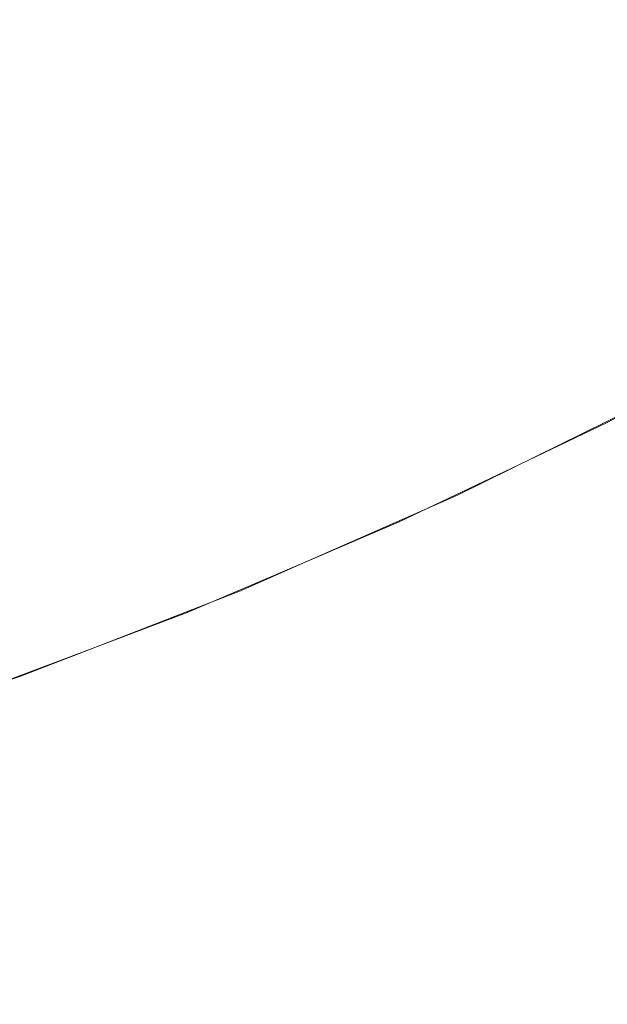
# Model space of a CAD drawing. Header units: centimetres. Extents: x -25.8 to 27.5, y 33.3 to 35.1.
# Tile 243 of 256: x 9.4754 to 9.4971, y 33.6401 to 33.6764. Entities that reach past the tile are written whole.
import ezdxf

# ---------------------------------------------------------------- set-up
doc = ezdxf.new("R2010")
doc.units = ezdxf.units.CM
doc.header["$LTSCALE"] = 2.54
doc.layers.add('Lucido design-1', color=7, linetype='Continuous')

# ---------------------------------------------------------------- blocks, each defined once
blk = doc.blocks.new('Gruppo-6-1')
at = {"color": 7, "linetype": 'Continuous', "lineweight": 9}
for points in [[(-25.69296, 35.040112, 330.586121), (-25.69296, 33.440112, 330.586121), (27.40704, 33.440112, 330.586121), (27.40704, 35.040112, 330.586121)], [(-25.69296, 35.040112, 306.619358), (-25.69296, 33.440112, 306.619358), (27.40704, 33.440112, 306.619358), (27.40704, 35.040112, 306.619358)]]:
    blk.add_3dface(points, dxfattribs=at)
for points, invisible_edges in [([(9.496643, 33.679715, 330.140799), (9.489755, 33.676057, 330.140799), (9.488706, 33.678137, 330.14421), (9.495507, 33.681748, 330.14421)], 15), ([(9.496643, 33.679715, 306.174036), (9.489755, 33.676057, 306.174036), (9.488706, 33.678137, 306.177447), (9.495507, 33.681748, 306.177447)], 15), ([(9.488706, 33.678137, 330.14421), (9.481758, 33.674816, 330.14421), (9.480741, 33.677068, 330.147525), (9.487594, 33.680342, 330.147525)], 15), ([(9.488706, 33.678137, 306.177447), (9.481758, 33.674816, 306.177447), (9.480741, 33.677068, 306.180762), (9.487594, 33.680342, 306.180762)], 15), ([(9.497709, 33.677808, 330.137298), (9.490739, 33.674106, 330.137298), (9.489755, 33.676057, 330.140799), (9.496643, 33.679715, 330.140799)], 15), ([(9.497709, 33.677808, 306.170535), (9.490739, 33.674106, 306.170535), (9.489755, 33.676057, 306.174036), (9.496643, 33.679715, 306.174036)], 15), ([(9.480741, 33.677068, 330.147525), (9.473755, 33.674087, 330.147525), (9.472782, 33.676506, 330.150737), (9.479667, 33.679444, 330.150737)], 15), ([(9.480741, 33.677068, 306.180762), (9.473755, 33.674087, 306.180762), (9.472782, 33.676506, 306.183974), (9.479667, 33.679444, 306.183974)], 15), ([(9.489755, 33.676057, 330.140799), (9.482718, 33.672694, 330.140799), (9.481758, 33.674816, 330.14421), (9.488706, 33.678137, 330.14421)], 15), ([(9.489755, 33.676057, 306.174036), (9.482718, 33.672694, 306.174036), (9.481758, 33.674816, 306.177447), (9.488706, 33.678137, 306.177447)], 15), ([(9.498702, 33.676029, 330.133712), (9.491656, 33.672287, 330.133712), (9.490739, 33.674106, 330.137298), (9.497709, 33.677808, 330.137298)], 15), ([(9.498702, 33.676029, 306.166949), (9.491656, 33.672287, 306.166949), (9.490739, 33.674106, 306.170535), (9.497709, 33.677808, 306.170535)], 15), ([(9.481758, 33.674816, 330.14421), (9.474676, 33.671794, 330.14421), (9.473755, 33.674087, 330.147525), (9.480741, 33.677068, 330.147525)], 15), ([(9.481758, 33.674816, 306.177447), (9.474676, 33.671794, 306.177447), (9.473755, 33.674087, 306.180762), (9.480741, 33.677068, 306.180762)], 15), ([(9.490739, 33.674106, 330.137298), (9.483618, 33.670703, 330.137298), (9.482718, 33.672694, 330.140799), (9.489755, 33.676057, 330.140799)], 15), ([(9.490739, 33.674106, 306.170535), (9.483618, 33.670703, 306.170535), (9.482718, 33.672694, 306.174036), (9.489755, 33.676057, 306.174036)], 15), ([(9.499622, 33.674383, 330.130049), (9.492504, 33.670603, 330.130049), (9.491656, 33.672287, 330.133712), (9.498702, 33.676029, 330.133712)], 15), ([(9.499622, 33.674383, 306.163286), (9.492504, 33.670603, 306.163286), (9.491656, 33.672287, 306.166949), (9.498702, 33.676029, 306.166949)], 15), ([(9.482718, 33.672694, 330.140799), (9.475544, 33.669633, 330.140799), (9.474676, 33.671794, 330.14421), (9.481758, 33.674816, 330.14421)], 15), ([(9.482718, 33.672694, 306.174036), (9.475544, 33.669633, 306.174036), (9.474676, 33.671794, 306.177447), (9.481758, 33.674816, 306.177447)], 15), ([(9.500466, 33.672871, 330.126315), (9.493284, 33.669057, 330.126315), (9.492504, 33.670603, 330.130049), (9.499622, 33.674383, 330.130049)], 15), ([(9.500466, 33.672871, 306.159552), (9.493284, 33.669057, 306.159552), (9.492504, 33.670603, 306.163286), (9.499622, 33.674383, 306.163286)], 15), ([(9.491656, 33.672287, 330.133712), (9.484457, 33.668847, 330.133712), (9.483618, 33.670703, 330.137298), (9.490739, 33.674106, 330.137298)], 15), ([(9.491656, 33.672287, 306.166949), (9.484457, 33.668847, 306.166949), (9.483618, 33.670703, 306.170535), (9.490739, 33.674106, 306.170535)], 15), ([(9.501234, 33.671496, 330.122516), (9.493993, 33.66765, 330.122516), (9.493284, 33.669057, 330.126315), (9.500466, 33.672871, 330.126315)], 15), ([(9.501234, 33.671496, 306.155753), (9.493993, 33.66765, 306.155753), (9.493284, 33.669057, 306.159552), (9.500466, 33.672871, 306.159552)], 15), ([(9.483618, 33.670703, 330.137298), (9.476359, 33.667606, 330.137298), (9.475544, 33.669633, 330.140799), (9.482718, 33.672694, 330.140799)], 15), ([(9.483618, 33.670703, 306.170535), (9.476359, 33.667606, 306.170535), (9.475544, 33.669633, 306.174036), (9.482718, 33.672694, 306.174036)], 15), ([(9.492504, 33.670603, 330.130049), (9.485233, 33.667129, 330.130049), (9.484457, 33.668847, 330.133712), (9.491656, 33.672287, 330.133712)], 15), ([(9.492504, 33.670603, 306.163286), (9.485233, 33.667129, 306.163286), (9.484457, 33.668847, 306.166949), (9.491656, 33.672287, 306.166949)], 15), ([(9.475544, 33.669633, 330.140799), (9.468247, 33.666879, 330.140799), (9.467471, 33.669075, 330.14421), (9.474676, 33.671794, 330.14421)], 15), ([(9.475544, 33.669633, 306.174036), (9.468247, 33.666879, 306.174036), (9.467471, 33.669075, 306.177447), (9.474676, 33.671794, 306.177447)], 15), ([(9.501925, 33.67026, 330.118658), (9.494631, 33.666386, 330.118658), (9.493993, 33.66765, 330.122516), (9.501234, 33.671496, 330.122516)], 15), ([(9.501925, 33.67026, 306.151895), (9.494631, 33.666386, 306.151895), (9.493993, 33.66765, 306.155753), (9.501234, 33.671496, 306.155753)], 15), ([(9.484457, 33.668847, 330.133712), (9.477118, 33.665716, 330.133712), (9.476359, 33.667606, 330.137298), (9.483618, 33.670703, 330.137298)], 15), ([(9.484457, 33.668847, 306.166949), (9.477118, 33.665716, 306.166949), (9.476359, 33.667606, 306.170535), (9.483618, 33.670703, 306.170535)], 15), ([(9.493284, 33.669057, 330.126315), (9.485947, 33.665551, 330.126315), (9.485233, 33.667129, 330.130049), (9.492504, 33.670603, 330.130049)], 15), ([(9.493284, 33.669057, 306.159552), (9.485947, 33.665551, 306.159552), (9.485233, 33.667129, 306.163286), (9.492504, 33.670603, 306.163286)], 15), ([(9.502538, 33.669163, 330.11475), (9.495196, 33.665264, 330.11475), (9.494631, 33.666386, 330.118658), (9.501925, 33.67026, 330.118658)], 15), ([(9.502538, 33.669163, 306.147987), (9.495196, 33.665264, 306.147987), (9.494631, 33.666386, 306.151895), (9.501925, 33.67026, 306.151895)], 15), ([(9.476359, 33.667606, 330.137298), (9.468975, 33.664819, 330.137298), (9.468247, 33.666879, 330.140799), (9.475544, 33.669633, 330.140799)], 15), ([(9.476359, 33.667606, 306.170535), (9.468975, 33.664819, 306.170535), (9.468247, 33.666879, 306.174036), (9.475544, 33.669633, 306.174036)], 15), ([(9.503071, 33.668209, 330.110796), (9.495689, 33.664288, 330.110796), (9.495196, 33.665264, 330.11475), (9.502538, 33.669163, 330.11475)], 15), ([(9.503071, 33.668209, 306.144033), (9.495689, 33.664288, 306.144033), (9.495196, 33.665264, 306.147987), (9.502538, 33.669163, 306.147987)], 15), ([(9.485233, 33.667129, 330.130049), (9.477821, 33.663966, 330.130049), (9.477118, 33.665716, 330.133712), (9.484457, 33.668847, 330.133712)], 15), ([(9.485233, 33.667129, 306.163286), (9.477821, 33.663966, 306.163286), (9.477118, 33.665716, 306.166949), (9.484457, 33.668847, 306.166949)], 15), ([(9.493993, 33.66765, 330.122516), (9.486595, 33.664115, 330.122516), (9.485947, 33.665551, 330.126315), (9.493284, 33.669057, 330.126315)], 15), ([(9.493993, 33.66765, 306.155753), (9.486595, 33.664115, 306.155753), (9.485947, 33.665551, 306.159552), (9.493284, 33.669057, 306.159552)], 15), ([(9.503524, 33.667397, 330.106805), (9.496107, 33.663458, 330.106805), (9.495689, 33.664288, 330.110796), (9.503071, 33.668209, 330.110796)], 15), ([(9.503524, 33.667397, 306.140042), (9.496107, 33.663458, 306.140042), (9.495689, 33.664288, 306.144033), (9.503071, 33.668209, 306.144033)], 15), ([(9.494631, 33.666386, 330.118658), (9.487179, 33.662825, 330.118658), (9.486595, 33.664115, 330.122516), (9.493993, 33.66765, 330.122516)], 15), ([(9.494631, 33.666386, 306.151895), (9.487179, 33.662825, 306.151895), (9.486595, 33.664115, 306.155753), (9.493993, 33.66765, 306.155753)], 15), ([(9.477118, 33.665716, 330.133712), (9.469653, 33.662899, 330.133712), (9.468975, 33.664819, 330.137298), (9.476359, 33.667606, 330.137298)], 15), ([(9.477118, 33.665716, 306.166949), (9.469653, 33.662899, 306.166949), (9.468975, 33.664819, 306.170535), (9.476359, 33.667606, 306.170535)], 15), ([(9.503897, 33.666729, 330.102782), (9.496452, 33.662775, 330.102782), (9.496107, 33.663458, 330.106805), (9.503524, 33.667397, 330.106805)], 15), ([(9.503897, 33.666729, 306.136019), (9.496452, 33.662775, 306.136019), (9.496107, 33.663458, 306.140042), (9.503524, 33.667397, 306.140042)], 15), ([(9.485947, 33.665551, 330.126315), (9.478467, 33.662359, 330.126315), (9.477821, 33.663966, 330.130049), (9.485233, 33.667129, 330.130049)], 15), ([(9.485947, 33.665551, 306.159552), (9.478467, 33.662359, 306.159552), (9.477821, 33.663966, 306.163286), (9.485233, 33.667129, 306.163286)], 15), ([(9.504189, 33.666206, 330.098735), (9.496721, 33.66224, 330.098735), (9.496452, 33.662775, 330.102782), (9.503897, 33.666729, 330.102782)], 15), ([(9.504189, 33.666206, 306.131972), (9.496721, 33.66224, 306.131972), (9.496452, 33.662775, 306.136019), (9.503897, 33.666729, 306.136019)], 15), ([(9.495196, 33.665264, 330.11475), (9.487696, 33.66168, 330.11475), (9.487179, 33.662825, 330.118658), (9.494631, 33.666386, 330.118658)], 15), ([(9.495196, 33.665264, 306.147987), (9.487696, 33.66168, 306.147987), (9.487179, 33.662825, 306.151895), (9.494631, 33.666386, 306.151895)], 15), ([(9.5044, 33.665829, 330.094671), (9.496916, 33.661854, 330.094671), (9.496721, 33.66224, 330.098735), (9.504189, 33.666206, 330.098735)], 15), ([(9.5044, 33.665829, 306.127908), (9.496916, 33.661854, 306.127908), (9.496721, 33.66224, 306.131972), (9.504189, 33.666206, 306.131972)], 15), ([(9.50453, 33.665597, 330.090596), (9.497036, 33.661616, 330.090596), (9.496916, 33.661854, 330.094671), (9.5044, 33.665829, 330.094671)], 15), ([(9.50453, 33.665597, 306.123833), (9.497036, 33.661616, 306.123833), (9.496916, 33.661854, 306.127908), (9.5044, 33.665829, 306.127908)], 15), ([(9.477821, 33.663966, 330.130049), (9.470282, 33.661121, 330.130049), (9.469653, 33.662899, 330.133712), (9.477118, 33.665716, 330.133712)], 15), ([(9.477821, 33.663966, 306.163286), (9.470282, 33.661121, 306.163286), (9.469653, 33.662899, 306.166949), (9.477118, 33.665716, 306.166949)], 15), ([(9.486595, 33.664115, 330.122516), (9.479054, 33.660898, 330.122516), (9.478467, 33.662359, 330.126315), (9.485947, 33.665551, 330.126315)], 15), ([(9.486595, 33.664115, 306.155753), (9.479054, 33.660898, 306.155753), (9.478467, 33.662359, 306.159552), (9.485947, 33.665551, 306.159552)], 15), ([(9.504578, 33.66551, 330.086667), (9.49708, 33.661528, 330.086667), (9.497036, 33.661616, 330.090596), (9.50453, 33.665597, 330.090596)], 15), ([(9.504578, 33.66551, 306.119903), (9.49708, 33.661528, 306.119903), (9.497036, 33.661616, 306.123833), (9.50453, 33.665597, 306.123833)], 15), ([(9.501042, 33.663631, 330.086121), (9.497081, 33.661527, 330.086121), (9.49708, 33.661528, 330.086667), (9.504578, 33.66551, 330.086667)], 14), ([(9.501042, 33.663631, 306.119358), (9.497081, 33.661527, 306.119358), (9.49708, 33.661528, 306.119903), (9.504578, 33.66551, 306.119903)], 14), ([(9.495689, 33.664288, 330.110796), (9.488147, 33.660684, 330.110796), (9.487696, 33.66168, 330.11475), (9.495196, 33.665264, 330.11475)], 15), ([(9.495689, 33.664288, 306.144033), (9.488147, 33.660684, 306.144033), (9.487696, 33.66168, 306.147987), (9.495196, 33.665264, 306.147987)], 15), ([(9.487179, 33.662825, 330.118658), (9.479582, 33.659583, 330.118658), (9.479054, 33.660898, 330.122516), (9.486595, 33.664115, 330.122516)], 15), ([(9.487179, 33.662825, 306.151895), (9.479582, 33.659583, 306.151895), (9.479054, 33.660898, 306.155753), (9.486595, 33.664115, 306.155753)], 15), ([(9.496107, 33.663458, 330.106805), (9.48853, 33.659837, 330.106805), (9.488147, 33.660684, 330.110796), (9.495689, 33.664288, 330.110796)], 15), ([(9.496107, 33.663458, 306.140042), (9.48853, 33.659837, 306.140042), (9.488147, 33.660684, 306.144033), (9.495689, 33.664288, 306.144033)], 15), ([(9.478467, 33.662359, 330.126315), (9.470859, 33.659488, 330.126315), (9.470282, 33.661121, 330.130049), (9.477821, 33.663966, 330.130049)], 15), ([(9.478467, 33.662359, 306.159552), (9.470859, 33.659488, 306.159552), (9.470282, 33.661121, 306.163286), (9.477821, 33.663966, 306.163286)], 15), ([(9.496452, 33.662775, 330.102782), (9.488845, 33.65914, 330.102782), (9.48853, 33.659837, 330.106805), (9.496107, 33.663458, 330.106805)], 15), ([(9.496452, 33.662775, 306.136019), (9.488845, 33.65914, 306.136019), (9.48853, 33.659837, 306.140042), (9.496107, 33.663458, 306.140042)], 15), ([(9.497081, 33.661527, 330.086121), (9.501042, 33.663631, 330.086121), (9.49939, 33.66271, 329.886121)], 10), ([(9.497081, 33.661527, 306.119358), (9.501042, 33.663631, 306.119358), (9.501042, 33.663631, 305.919358), (9.497081, 33.661527, 305.919358)], 10), ([(9.487696, 33.66168, 330.11475), (9.480051, 33.658418, 330.11475), (9.479582, 33.659583, 330.118658), (9.487179, 33.662825, 330.118658)], 15), ([(9.487696, 33.66168, 306.147987), (9.480051, 33.658418, 306.147987), (9.479582, 33.659583, 306.151895), (9.487179, 33.662825, 306.151895)], 15), ([(9.496721, 33.66224, 330.098735), (9.489091, 33.658594, 330.098735), (9.488845, 33.65914, 330.102782), (9.496452, 33.662775, 330.102782)], 15), ([(9.496721, 33.66224, 306.131972), (9.489091, 33.658594, 306.131972), (9.488845, 33.65914, 306.136019), (9.496452, 33.662775, 306.136019)], 15), ([(9.493573, 33.659841, 329.886121), (9.49939, 33.66271, 329.886121), (9.499399, 33.662693, 329.884149), (9.491572, 33.658833, 329.884149)], 14), ([(9.499472, 33.662552, 329.880161), (9.491639, 33.658689, 329.880161), (9.491572, 33.658833, 329.884149), (9.499399, 33.662693, 329.884149)], 15), ([(9.497081, 33.661527, 330.086121), (9.49939, 33.66271, 329.886121), (9.493573, 33.659841, 329.886121)], 9), ([(9.479054, 33.660898, 330.122516), (9.471383, 33.658003, 330.122516), (9.470859, 33.659488, 330.126315), (9.478467, 33.662359, 330.126315)], 15), ([(9.479054, 33.660898, 306.155753), (9.471383, 33.658003, 306.155753), (9.470859, 33.659488, 306.159552), (9.478467, 33.662359, 306.159552)], 15), ([(9.496916, 33.661854, 330.094671), (9.489269, 33.6582, 330.094671), (9.489091, 33.658594, 330.098735), (9.496721, 33.66224, 330.098735)], 15), ([(9.496916, 33.661854, 306.127908), (9.489269, 33.6582, 306.127908), (9.489091, 33.658594, 306.131972), (9.496721, 33.66224, 306.131972)], 15), ([(9.499619, 33.66227, 329.876176), (9.491773, 33.658401, 329.876176), (9.491639, 33.658689, 329.880161), (9.499472, 33.662552, 329.880161)], 15), ([(9.499839, 33.661846, 329.872202), (9.491975, 33.657968, 329.872202), (9.491773, 33.658401, 329.876176), (9.499619, 33.66227, 329.876176)], 15), ([(9.497036, 33.661616, 330.090596), (9.489379, 33.657958, 330.090596), (9.489269, 33.6582, 330.094671), (9.496916, 33.661854, 330.094671)], 15), ([(9.497036, 33.661616, 306.123833), (9.489379, 33.657958, 306.123833), (9.489269, 33.6582, 306.127908), (9.496916, 33.661854, 306.127908)], 15), ([(9.500134, 33.661281, 329.868245), (9.492244, 33.657391, 329.868245), (9.491975, 33.657968, 329.872202), (9.499839, 33.661846, 329.872202)], 15), ([(9.488147, 33.660684, 330.110796), (9.480458, 33.657403, 330.110796), (9.480051, 33.658418, 330.11475), (9.487696, 33.66168, 330.11475)], 15), ([(9.488147, 33.660684, 306.144033), (9.480458, 33.657403, 306.144033), (9.480051, 33.658418, 306.147987), (9.487696, 33.66168, 306.147987)], 15), ([(9.49708, 33.661528, 330.086667), (9.48942, 33.657868, 330.086667), (9.489379, 33.657958, 330.090596), (9.497036, 33.661616, 330.090596)], 15), ([(9.49708, 33.661528, 306.119903), (9.48942, 33.657868, 306.119903), (9.489379, 33.657958, 306.123833), (9.497036, 33.661616, 306.123833)], 15), ([(9.49357, 33.659849, 330.086121), (9.48942, 33.657866, 330.086121), (9.48942, 33.657868, 330.086667), (9.49708, 33.661528, 330.086667)], 14), ([(9.49357, 33.659849, 306.119358), (9.48942, 33.657866, 306.119358), (9.48942, 33.657868, 306.119903), (9.49708, 33.661528, 306.119903)], 14), ([(9.49709, 33.661509, 305.917386), (9.489428, 33.657849, 305.917386), (9.48942, 33.657866, 305.919358), (9.49357, 33.659849, 305.919358)], 11), ([(9.497161, 33.661368, 305.913398), (9.489493, 33.657704, 305.913398), (9.489428, 33.657849, 305.917386), (9.49709, 33.661509, 305.917386)], 15), ([(9.49708, 33.661528, 330.086667), (9.497081, 33.661527, 330.086121), (9.49357, 33.659849, 330.086121)], 9), ([(9.49708, 33.661528, 306.119903), (9.497081, 33.661527, 306.119358), (9.49357, 33.659849, 306.119358)], 9), ([(9.493573, 33.659841, 329.886121), (9.49357, 33.659849, 330.086121), (9.497081, 33.661527, 330.086121)], 9), ([(9.49357, 33.659849, 305.919358), (9.497081, 33.661527, 305.919358), (9.49709, 33.661509, 305.917386)], 10), ([(9.497081, 33.661527, 305.919358), (9.49357, 33.659849, 305.919358), (9.49357, 33.659849, 306.119358), (9.497081, 33.661527, 306.119358)], 10), ([(9.497304, 33.661084, 305.909413), (9.489624, 33.657415, 305.909413), (9.489493, 33.657704, 305.913398), (9.497161, 33.661368, 305.913398)], 15), ([(9.500501, 33.660574, 329.864311), (9.492581, 33.656669, 329.864311), (9.492244, 33.657391, 329.868245), (9.500134, 33.661281, 329.868245)], 15), ([(9.479582, 33.659583, 330.118658), (9.471855, 33.656667, 330.118658), (9.471383, 33.658003, 330.122516), (9.479054, 33.660898, 330.122516)], 15), ([(9.479582, 33.659583, 306.151895), (9.471855, 33.656667, 306.151895), (9.471383, 33.658003, 306.155753), (9.479054, 33.660898, 306.155753)], 15), ([(9.497519, 33.660658, 305.905439), (9.489821, 33.656979, 305.905439), (9.489624, 33.657415, 305.909413), (9.497304, 33.661084, 305.909413)], 15), ([(9.48853, 33.659837, 330.106805), (9.480805, 33.656541, 330.106805), (9.480458, 33.657403, 330.110796), (9.488147, 33.660684, 330.110796)], 15), ([(9.48853, 33.659837, 306.140042), (9.480805, 33.656541, 306.140042), (9.480458, 33.657403, 306.144033), (9.488147, 33.660684, 306.144033)], 15), ([(9.497806, 33.660088, 305.901482), (9.490084, 33.656398, 305.901482), (9.489821, 33.656979, 305.905439), (9.497519, 33.660658, 305.905439)], 15), ([(9.500942, 33.659727, 329.860408), (9.492985, 33.655803, 329.860408), (9.492581, 33.656669, 329.864311), (9.500501, 33.660574, 329.864311)], 15), ([(9.498165, 33.659377, 305.897548), (9.490412, 33.655673, 305.897548), (9.490084, 33.656398, 305.901482), (9.497806, 33.660088, 305.901482)], 15), ([(9.488845, 33.65914, 330.102782), (9.48109, 33.655831, 330.102782), (9.480805, 33.656541, 330.106805), (9.48853, 33.659837, 330.106805)], 15), ([(9.488845, 33.65914, 306.136019), (9.48109, 33.655831, 306.136019), (9.480805, 33.656541, 306.140042), (9.48853, 33.659837, 306.140042)], 15), ([(9.48942, 33.657866, 330.086121), (9.49357, 33.659849, 330.086121), (9.491564, 33.65885, 329.886121)], 10), ([(9.48942, 33.657866, 306.119358), (9.49357, 33.659849, 306.119358), (9.49357, 33.659849, 305.919358), (9.48942, 33.657866, 305.919358)], 10), ([(9.49357, 33.659849, 330.086121), (9.493573, 33.659841, 329.886121), (9.491564, 33.65885, 329.886121)], 9), ([(9.491572, 33.658833, 329.884149), (9.491564, 33.65885, 329.886121), (9.493573, 33.659841, 329.886121)], 9), ([(9.501456, 33.65874, 329.856541), (9.493455, 33.654795, 329.856541), (9.492985, 33.655803, 329.860408), (9.500942, 33.659727, 329.860408)], 15), ([(9.480051, 33.658418, 330.11475), (9.472274, 33.655483, 330.11475), (9.471855, 33.656667, 330.118658), (9.479582, 33.659583, 330.118658)], 15), ([(9.480051, 33.658418, 306.147987), (9.472274, 33.655483, 306.147987), (9.471855, 33.656667, 306.151895), (9.479582, 33.659583, 306.151895)], 15), ([(9.498595, 33.658524, 305.893645), (9.490805, 33.654802, 305.893645), (9.490412, 33.655673, 305.897548), (9.498165, 33.659377, 305.897548)], 15), ([(9.489091, 33.658594, 330.098735), (9.481313, 33.655275, 330.098735), (9.48109, 33.655831, 330.102782), (9.488845, 33.65914, 330.102782)], 15), ([(9.489091, 33.658594, 306.131972), (9.481313, 33.655275, 306.131972), (9.48109, 33.655831, 306.136019), (9.488845, 33.65914, 306.136019)], 15), ([(9.489269, 33.6582, 330.094671), (9.481475, 33.654874, 330.094671), (9.481313, 33.655275, 330.098735), (9.489091, 33.658594, 330.098735)], 15), ([(9.489269, 33.6582, 306.127908), (9.481475, 33.654874, 306.127908), (9.481313, 33.655275, 306.131972), (9.489091, 33.658594, 306.131972)], 15), ([(9.485954, 33.656382, 329.886121), (9.491564, 33.65885, 329.886121), (9.491572, 33.658833, 329.884149), (9.483584, 33.655318, 329.884149)], 14), ([(9.491639, 33.658689, 329.880161), (9.483645, 33.655172, 329.880161), (9.483584, 33.655318, 329.884149), (9.491572, 33.658833, 329.884149)], 15), ([(9.491773, 33.658401, 329.876176), (9.483766, 33.654878, 329.876176), (9.483645, 33.655172, 329.880161), (9.491639, 33.658689, 329.880161)], 15), ([(9.48942, 33.657866, 330.086121), (9.491564, 33.65885, 329.886121), (9.485954, 33.656382, 329.886121)], 9), ([(9.502042, 33.657615, 329.852718), (9.493991, 33.653645, 329.852718), (9.493455, 33.654795, 329.856541), (9.501456, 33.65874, 329.856541)], 15), ([(9.480458, 33.657403, 330.110796), (9.472638, 33.654452, 330.110796), (9.472274, 33.655483, 330.11475), (9.480051, 33.658418, 330.11475)], 15), ([(9.480458, 33.657403, 306.144033), (9.472638, 33.654452, 306.144033), (9.472274, 33.655483, 306.147987), (9.480051, 33.658418, 306.147987)], 15), ([(9.491975, 33.657968, 329.872202), (9.483949, 33.654437, 329.872202), (9.483766, 33.654878, 329.876176), (9.491773, 33.658401, 329.876176)], 15), ([(9.499095, 33.657531, 305.889778), (9.491264, 33.653789, 305.889778), (9.490805, 33.654802, 305.893645), (9.498595, 33.658524, 305.893645)], 15), ([(9.489379, 33.657958, 330.090596), (9.481574, 33.654627, 330.090596), (9.481475, 33.654874, 330.094671), (9.489269, 33.6582, 330.094671)], 15), ([(9.489379, 33.657958, 306.123833), (9.481574, 33.654627, 306.123833), (9.481475, 33.654874, 306.127908), (9.489269, 33.6582, 306.127908)], 15), ([(9.48942, 33.657868, 330.086667), (9.481611, 33.654536, 330.086667), (9.481574, 33.654627, 330.090596), (9.489379, 33.657958, 330.090596)], 15), ([(9.48942, 33.657868, 306.119903), (9.481611, 33.654536, 306.119903), (9.481574, 33.654627, 306.123833), (9.489379, 33.657958, 306.123833)], 15), ([(9.485953, 33.656387, 330.086121), (9.481611, 33.654534, 330.086121), (9.481611, 33.654536, 330.086667), (9.48942, 33.657868, 330.086667)], 14), ([(9.485953, 33.656387, 306.119358), (9.481611, 33.654534, 306.119358), (9.481611, 33.654536, 306.119903), (9.48942, 33.657868, 306.119903)], 14), ([(9.489428, 33.657849, 305.917386), (9.481619, 33.654516, 305.917386), (9.481611, 33.654534, 305.919358), (9.485953, 33.656387, 305.919358)], 11), ([(9.489493, 33.657704, 305.913398), (9.481678, 33.654369, 305.913398), (9.481619, 33.654516, 305.917386), (9.489428, 33.657849, 305.917386)], 15), ([(9.492244, 33.657391, 329.868245), (9.484193, 33.653848, 329.868245), (9.483949, 33.654437, 329.872202), (9.491975, 33.657968, 329.872202)], 15), ([(9.48942, 33.657868, 330.086667), (9.48942, 33.657866, 330.086121), (9.485953, 33.656387, 330.086121)], 9), ([(9.48942, 33.657868, 306.119903), (9.48942, 33.657866, 306.119358), (9.485953, 33.656387, 306.119358)], 9), ([(9.485954, 33.656382, 329.886121), (9.485953, 33.656387, 330.086121), (9.48942, 33.657866, 330.086121)], 9), ([(9.485953, 33.656387, 305.919358), (9.48942, 33.657866, 305.919358), (9.489428, 33.657849, 305.917386)], 10), ([(9.48942, 33.657866, 305.919358), (9.485953, 33.656387, 305.919358), (9.485953, 33.656387, 306.119358), (9.48942, 33.657866, 306.119358)], 10), ([(9.489624, 33.657415, 305.909413), (9.481796, 33.654074, 305.909413), (9.481678, 33.654369, 305.913398), (9.489493, 33.657704, 305.913398)], 15), ([(9.499667, 33.656398, 305.885955), (9.491786, 33.652632, 305.885955), (9.491264, 33.653789, 305.889778), (9.499095, 33.657531, 305.889778)], 15), ([(9.502699, 33.656352, 329.848945), (9.494593, 33.652355, 329.848945), (9.493991, 33.653645, 329.852718), (9.502042, 33.657615, 329.852718)], 15), ([(9.480805, 33.656541, 330.106805), (9.472948, 33.653575, 330.106805), (9.472638, 33.654452, 330.110796), (9.480458, 33.657403, 330.110796)], 15), ([(9.480805, 33.656541, 306.140042), (9.472948, 33.653575, 306.140042), (9.472638, 33.654452, 306.144033), (9.480458, 33.657403, 306.144033)], 15), ([(9.489821, 33.656979, 305.905439), (9.481974, 33.653631, 305.905439), (9.481796, 33.654074, 305.909413), (9.489624, 33.657415, 305.909413)], 15), ([(9.492581, 33.656669, 329.864311), (9.484498, 33.653112, 329.864311), (9.484193, 33.653848, 329.868245), (9.492244, 33.657391, 329.868245)], 15), ([(9.490084, 33.656398, 305.901482), (9.482212, 33.65304, 305.901482), (9.481974, 33.653631, 305.905439), (9.489821, 33.656979, 305.905439)], 15), ([(9.48109, 33.655831, 330.102782), (9.473202, 33.652854, 330.102782), (9.472948, 33.653575, 330.106805), (9.480805, 33.656541, 330.106805)], 15), ([(9.48109, 33.655831, 306.136019), (9.473202, 33.652854, 306.136019), (9.472948, 33.653575, 306.140042), (9.480805, 33.656541, 306.140042)], 15), ([(9.490412, 33.655673, 305.897548), (9.482509, 33.6523, 305.897548), (9.482212, 33.65304, 305.901482), (9.490084, 33.656398, 305.901482)], 15), ([(9.492985, 33.655803, 329.860408), (9.484863, 33.65223, 329.860408), (9.484498, 33.653112, 329.864311), (9.492581, 33.656669, 329.864311)], 15), ([(9.500308, 33.655127, 305.882182), (9.492373, 33.651335, 305.882182), (9.491786, 33.652632, 305.885955), (9.499667, 33.656398, 305.885955)], 15), ([(9.483577, 33.655336, 329.886121), (9.481611, 33.654534, 330.086121), (9.485953, 33.656387, 330.086121)], 9), ([(9.481611, 33.654534, 306.119358), (9.485953, 33.656387, 306.119358), (9.485953, 33.656387, 305.919358), (9.481611, 33.654534, 305.919358)], 10), ([(9.485953, 33.656387, 330.086121), (9.485954, 33.656382, 329.886121), (9.483577, 33.655336, 329.886121)], 9), ([(9.483584, 33.655318, 329.884149), (9.483577, 33.655336, 329.886121), (9.485954, 33.656382, 329.886121)], 9), ([(9.503427, 33.654954, 329.845228), (9.495259, 33.650926, 329.845228), (9.494593, 33.652355, 329.848945), (9.502699, 33.656352, 329.848945)], 15), ([(9.481313, 33.655275, 330.098735), (9.473402, 33.65229, 330.098735), (9.473202, 33.652854, 330.102782), (9.48109, 33.655831, 330.102782)], 15), ([(9.481313, 33.655275, 306.131972), (9.473402, 33.65229, 306.131972), (9.473202, 33.652854, 306.136019), (9.48109, 33.655831, 306.136019)], 15), ([(9.490805, 33.654802, 305.893645), (9.482865, 33.651414, 305.893645), (9.482509, 33.6523, 305.897548), (9.490412, 33.655673, 305.897548)], 15), ([(9.493455, 33.654795, 329.856541), (9.485289, 33.651202, 329.856541), (9.484863, 33.65223, 329.860408), (9.492985, 33.655803, 329.860408)], 15), ([(9.478205, 33.653247, 329.886121), (9.483577, 33.655336, 329.886121), (9.483584, 33.655318, 329.884149), (9.475451, 33.652155, 329.884149)], 14), ([(9.483645, 33.655172, 329.880161), (9.475505, 33.652006, 329.880161), (9.475451, 33.652155, 329.884149), (9.483584, 33.655318, 329.884149)], 15), ([(9.481611, 33.654534, 330.086121), (9.483577, 33.655336, 329.886121), (9.478205, 33.653247, 329.886121)], 9), ([(9.481475, 33.654874, 330.094671), (9.473546, 33.651882, 330.094671), (9.473402, 33.65229, 330.098735), (9.481313, 33.655275, 330.098735)], 15), ([(9.481475, 33.654874, 306.127908), (9.473546, 33.651882, 306.127908), (9.473402, 33.65229, 306.131972), (9.481313, 33.655275, 306.131972)], 15), ([(9.483766, 33.654878, 329.876176), (9.475614, 33.651708, 329.876176), (9.475505, 33.652006, 329.880161), (9.483645, 33.655172, 329.880161)], 15), ([(9.501017, 33.653719, 305.878465), (9.493022, 33.649899, 305.878465), (9.492373, 33.651335, 305.882182), (9.500308, 33.655127, 305.882182)], 15), ([(9.504225, 33.653422, 329.841573), (9.495989, 33.649361, 329.841573), (9.495259, 33.650926, 329.845228), (9.503427, 33.654954, 329.845228)], 15), ([(9.481574, 33.654627, 330.090596), (9.473635, 33.651631, 330.090596), (9.473546, 33.651882, 330.094671), (9.481475, 33.654874, 330.094671)], 15), ([(9.481574, 33.654627, 306.123833), (9.473635, 33.651631, 306.123833), (9.473546, 33.651882, 306.127908), (9.481475, 33.654874, 306.127908)], 15), ([(9.481611, 33.654536, 330.086667), (9.473667, 33.651538, 330.086667), (9.473635, 33.651631, 330.090596), (9.481574, 33.654627, 330.090596)], 15), ([(9.481611, 33.654536, 306.119903), (9.473667, 33.651538, 306.119903), (9.473635, 33.651631, 306.123833), (9.481574, 33.654627, 306.123833)], 15), ([(9.483949, 33.654437, 329.872202), (9.475777, 33.651259, 329.872202), (9.475614, 33.651708, 329.876176), (9.483766, 33.654878, 329.876176)], 15), ([(9.491264, 33.653789, 305.889778), (9.48328, 33.650382, 305.889778), (9.482865, 33.651414, 305.893645), (9.490805, 33.654802, 305.893645)], 15), ([(9.493991, 33.653645, 329.852718), (9.485775, 33.650029, 329.852718), (9.485289, 33.651202, 329.856541), (9.493455, 33.654795, 329.856541)], 15), ([(9.478205, 33.653249, 330.086121), (9.473668, 33.651537, 330.086121), (9.473667, 33.651538, 330.086667), (9.481611, 33.654536, 330.086667)], 14), ([(9.478205, 33.653249, 306.119358), (9.473668, 33.651537, 306.119358), (9.473667, 33.651538, 306.119903), (9.481611, 33.654536, 306.119903)], 14), ([(9.481619, 33.654516, 305.917386), (9.473674, 33.651518, 305.917386), (9.473668, 33.651537, 305.919358), (9.478205, 33.653249, 305.919358)], 11), ([(9.481678, 33.654369, 305.913398), (9.473727, 33.651369, 305.913398), (9.473674, 33.651518, 305.917386), (9.481619, 33.654516, 305.917386)], 15), ([(9.481796, 33.654074, 305.909413), (9.473833, 33.651069, 305.909413), (9.473727, 33.651369, 305.913398), (9.481678, 33.654369, 305.913398)], 15), ([(9.484193, 33.653848, 329.868245), (9.475995, 33.65066, 329.868245), (9.475777, 33.651259, 329.872202), (9.483949, 33.654437, 329.872202)], 15), ([(9.481611, 33.654536, 330.086667), (9.481611, 33.654534, 330.086121), (9.478205, 33.653249, 330.086121)], 9), ([(9.481611, 33.654536, 306.119903), (9.481611, 33.654534, 306.119358), (9.478205, 33.653249, 306.119358)], 9), ([(9.478205, 33.653247, 329.886121), (9.478205, 33.653249, 330.086121), (9.481611, 33.654534, 330.086121)], 9), ([(9.478205, 33.653249, 305.919358), (9.481611, 33.654534, 305.919358), (9.481619, 33.654516, 305.917386)], 10), ([(9.481611, 33.654534, 305.919358), (9.478205, 33.653249, 305.919358), (9.478205, 33.653249, 306.119358), (9.481611, 33.654534, 306.119358)], 10), ([(9.481974, 33.653631, 305.905439), (9.473992, 33.650619, 305.905439), (9.473833, 33.651069, 305.909413), (9.481796, 33.654074, 305.909413)], 15), ([(9.482212, 33.65304, 305.901482), (9.474205, 33.650018, 305.901482), (9.473992, 33.650619, 305.905439), (9.481974, 33.653631, 305.905439)], 15), ([(9.484498, 33.653112, 329.864311), (9.476267, 33.649911, 329.864311), (9.475995, 33.65066, 329.868245), (9.484193, 33.653848, 329.868245)], 15), ([(9.491786, 33.652632, 305.885955), (9.483753, 33.649205, 305.885955), (9.48328, 33.650382, 305.889778), (9.491264, 33.653789, 305.889778)], 15), ([(9.494593, 33.652355, 329.848945), (9.48632, 33.648714, 329.848945), (9.485775, 33.650029, 329.852718), (9.493991, 33.653645, 329.852718)], 15), ([(9.501795, 33.652177, 305.87481), (9.493733, 33.648325, 305.87481), (9.493022, 33.649899, 305.878465), (9.501017, 33.653719, 305.878465)], 15), ([(9.475444, 33.652173, 329.886121), (9.473668, 33.651537, 330.086121), (9.478205, 33.653249, 330.086121)], 9), ([(9.473668, 33.651537, 306.119358), (9.478205, 33.653249, 306.119358), (9.478205, 33.653249, 305.919358), (9.473668, 33.651537, 305.919358)], 10), ([(9.478205, 33.653249, 330.086121), (9.478205, 33.653247, 329.886121), (9.475444, 33.652173, 329.886121)], 9), ([(9.475451, 33.652155, 329.884149), (9.475444, 33.652173, 329.886121), (9.478205, 33.653247, 329.886121)], 9), ([(9.505091, 33.651758, 329.837987), (9.496782, 33.647661, 329.837987), (9.495989, 33.649361, 329.841573), (9.504225, 33.653422, 329.841573)], 15), ([(9.482509, 33.6523, 305.897548), (9.47447, 33.649267, 305.897548), (9.474205, 33.650018, 305.901482), (9.482212, 33.65304, 305.901482)], 15), ([(9.484863, 33.65223, 329.860408), (9.476594, 33.649014, 329.860408), (9.476267, 33.649911, 329.864311), (9.484498, 33.653112, 329.864311)], 15), ([(9.492373, 33.651335, 305.882182), (9.484284, 33.647884, 305.882182), (9.483753, 33.649205, 305.885955), (9.491786, 33.652632, 305.885955)], 15), ([(9.470339, 33.650441, 329.886121), (9.475444, 33.652173, 329.886121), (9.475451, 33.652155, 329.884149), (9.467187, 33.64935, 329.884149)], 14), ([(9.475505, 33.652006, 329.880161), (9.467235, 33.649199, 329.880161), (9.467187, 33.64935, 329.884149), (9.475451, 33.652155, 329.884149)], 15), ([(9.482865, 33.651414, 305.893645), (9.474788, 33.648366, 305.893645), (9.47447, 33.649267, 305.897548), (9.482509, 33.6523, 305.897548)], 15), ([(9.485289, 33.651202, 329.856541), (9.476975, 33.647968, 329.856541), (9.476594, 33.649014, 329.860408), (9.484863, 33.65223, 329.860408)], 15), ([(9.495259, 33.650926, 329.845228), (9.486923, 33.647258, 329.845228), (9.48632, 33.648714, 329.848945), (9.494593, 33.652355, 329.848945)], 15), ([(9.502639, 33.650502, 305.871224), (9.494506, 33.646616, 305.871224), (9.493733, 33.648325, 305.87481), (9.501795, 33.652177, 305.87481)], 15), ([(9.475614, 33.651708, 329.876176), (9.46733, 33.648896, 329.876176), (9.467235, 33.649199, 329.880161), (9.475505, 33.652006, 329.880161)], 15), ([(9.475777, 33.651259, 329.872202), (9.467474, 33.64844, 329.872202), (9.46733, 33.648896, 329.876176), (9.475614, 33.651708, 329.876176)], 15), ([(9.506024, 33.649965, 329.834477), (9.497636, 33.645829, 329.834477), (9.496782, 33.647661, 329.837987), (9.505091, 33.651758, 329.837987)], 15), ([(9.48328, 33.650382, 305.889778), (9.475159, 33.647317, 305.889778), (9.474788, 33.648366, 305.893645), (9.482865, 33.651414, 305.893645)], 15), ([(9.493022, 33.649899, 305.878465), (9.484871, 33.646421, 305.878465), (9.484284, 33.647884, 305.882182), (9.492373, 33.651335, 305.882182)], 15), ([(9.475995, 33.65066, 329.868245), (9.467666, 33.647832, 329.868245), (9.467474, 33.64844, 329.872202), (9.475777, 33.651259, 329.872202)], 15), ([(9.485775, 33.650029, 329.852718), (9.477409, 33.646776, 329.852718), (9.476975, 33.647968, 329.856541), (9.485289, 33.651202, 329.856541)], 15), ([(9.476267, 33.649911, 329.864311), (9.467905, 33.647073, 329.864311), (9.467666, 33.647832, 329.868245), (9.475995, 33.65066, 329.868245)], 15), ([(9.495989, 33.649361, 329.841573), (9.487584, 33.645662, 329.841573), (9.486923, 33.647258, 329.845228), (9.495259, 33.650926, 329.845228)], 15), ([(9.483753, 33.649205, 305.885955), (9.475581, 33.646121, 305.885955), (9.475159, 33.647317, 305.889778), (9.48328, 33.650382, 305.889778)], 15), ([(9.503549, 33.648697, 305.867714), (9.495338, 33.644774, 305.867714), (9.494506, 33.646616, 305.871224), (9.502639, 33.650502, 305.871224)], 15), ([(9.476594, 33.649014, 329.860408), (9.468192, 33.646162, 329.860408), (9.467905, 33.647073, 329.864311), (9.476267, 33.649911, 329.864311)], 15), ([(9.48632, 33.648714, 329.848945), (9.477895, 33.645438, 329.848945), (9.477409, 33.646776, 329.852718), (9.485775, 33.650029, 329.852718)], 15), ([(9.493733, 33.648325, 305.87481), (9.485515, 33.644818, 305.87481), (9.484871, 33.646421, 305.878465), (9.493022, 33.649899, 305.878465)], 15), ([(9.484284, 33.647884, 305.882182), (9.476056, 33.644779, 305.882182), (9.475581, 33.646121, 305.885955), (9.483753, 33.649205, 305.885955)], 15), ([(9.496782, 33.647661, 329.837987), (9.488302, 33.643929, 329.837987), (9.487584, 33.645662, 329.841573), (9.495989, 33.649361, 329.841573)], 15), ([(9.476975, 33.647968, 329.856541), (9.468527, 33.645101, 329.856541), (9.468192, 33.646162, 329.860408), (9.476594, 33.649014, 329.860408)], 15), ([(9.486923, 33.647258, 329.845228), (9.478435, 33.643957, 329.845228), (9.477895, 33.645438, 329.848945), (9.48632, 33.648714, 329.848945)], 15), ([(9.504524, 33.646765, 305.864285), (9.49623, 33.642802, 305.864285), (9.495338, 33.644774, 305.867714), (9.503549, 33.648697, 305.867714)], 15), ([(9.494506, 33.646616, 305.871224), (9.486215, 33.643078, 305.871224), (9.485515, 33.644818, 305.87481), (9.493733, 33.648325, 305.87481)], 15), ([(9.477409, 33.646776, 329.852718), (9.468908, 33.643891, 329.852718), (9.468527, 33.645101, 329.856541), (9.476975, 33.647968, 329.856541)], 15), ([(9.484871, 33.646421, 305.878465), (9.476581, 33.643292, 305.878465), (9.476056, 33.644779, 305.882182), (9.484284, 33.647884, 305.882182)], 15), ([(9.497636, 33.645829, 329.834477), (9.489075, 33.642062, 329.834477), (9.488302, 33.643929, 329.837987), (9.496782, 33.647661, 329.837987)], 15), ([(9.475581, 33.646121, 305.885955), (9.467286, 33.643387, 305.885955), (9.466915, 33.6446, 305.889778), (9.475159, 33.647317, 305.889778)], 15), ([(9.487584, 33.645662, 329.841573), (9.479025, 33.642334, 329.841573), (9.478435, 33.643957, 329.845228), (9.486923, 33.647258, 329.845228)], 15), ([(9.477895, 33.645438, 329.848945), (9.469336, 33.642533, 329.848945), (9.468908, 33.643891, 329.852718), (9.477409, 33.646776, 329.852718)], 15), ([(9.495338, 33.644774, 305.867714), (9.486968, 33.641202, 305.867714), (9.486215, 33.643078, 305.871224), (9.494506, 33.646616, 305.871224)], 15), ([(9.505561, 33.644708, 305.860943), (9.497179, 33.640703, 305.860943), (9.49623, 33.642802, 305.864285), (9.504524, 33.646765, 305.864285)], 15), ([(9.485515, 33.644818, 305.87481), (9.477156, 33.641664, 305.87481), (9.476581, 33.643292, 305.878465), (9.484871, 33.646421, 305.878465)], 15), ([(9.476056, 33.644779, 305.882182), (9.467703, 33.642025, 305.882182), (9.467286, 33.643387, 305.885955), (9.475581, 33.646121, 305.885955)], 15), ([(9.488302, 33.643929, 329.837987), (9.479667, 33.640571, 329.837987), (9.479025, 33.642334, 329.841573), (9.487584, 33.645662, 329.841573)], 15), ([(9.49855, 33.643867, 329.831048), (9.489903, 33.640062, 329.831048), (9.489075, 33.642062, 329.834477), (9.497636, 33.645829, 329.834477)], 15), ([(9.478435, 33.643957, 329.845228), (9.46981, 33.64103, 329.845228), (9.469336, 33.642533, 329.848945), (9.477895, 33.645438, 329.848945)], 15), ([(9.486215, 33.643078, 305.871224), (9.477781, 33.639895, 305.871224), (9.477156, 33.641664, 305.87481), (9.485515, 33.644818, 305.87481)], 15), ([(9.476581, 33.643292, 305.878465), (9.468165, 33.640518, 305.878465), (9.467703, 33.642025, 305.882182), (9.476056, 33.644779, 305.882182)], 15), ([(9.49623, 33.642802, 305.864285), (9.487775, 33.639194, 305.864285), (9.486968, 33.641202, 305.867714), (9.495338, 33.644774, 305.867714)], 15), ([(9.479025, 33.642334, 329.841573), (9.47033, 33.639382, 329.841573), (9.46981, 33.64103, 329.845228), (9.478435, 33.643957, 329.845228)], 15), ([(9.489075, 33.642062, 329.834477), (9.480358, 33.638672, 329.834477), (9.479667, 33.640571, 329.837987), (9.488302, 33.643929, 329.837987)], 15), ([(9.499524, 33.641779, 329.827706), (9.490785, 33.637934, 329.827706), (9.489903, 33.640062, 329.831048), (9.49855, 33.643867, 329.831048)], 15), ([(9.477156, 33.641664, 305.87481), (9.468671, 33.638867, 305.87481), (9.468165, 33.640518, 305.878465), (9.476581, 33.643292, 305.878465)], 15), ([(9.486968, 33.641202, 305.867714), (9.478455, 33.637989, 305.867714), (9.477781, 33.639895, 305.871224), (9.486215, 33.643078, 305.871224)], 15), ([(9.497179, 33.640703, 305.860943), (9.488634, 33.637057, 305.860943), (9.487775, 33.639194, 305.864285), (9.49623, 33.642802, 305.864285)], 15), ([(9.479667, 33.640571, 329.837987), (9.470894, 33.637593, 329.837987), (9.47033, 33.639382, 329.841573), (9.479025, 33.642334, 329.841573)], 15), ([(9.489903, 33.640062, 329.831048), (9.481098, 33.636638, 329.831048), (9.480358, 33.638672, 329.834477), (9.489075, 33.642062, 329.834477)], 15), ([(9.477781, 33.639895, 305.871224), (9.46922, 33.637073, 305.871224), (9.468671, 33.638867, 305.87481), (9.477156, 33.641664, 305.87481)], 15), ([(9.500571, 33.639534, 329.824409), (9.491733, 33.635645, 329.824409), (9.490785, 33.637934, 329.827706), (9.499524, 33.641779, 329.827706)], 15), ([(9.487775, 33.639194, 305.864285), (9.479175, 33.635949, 305.864285), (9.478455, 33.637989, 305.867714), (9.486968, 33.641202, 305.867714)], 15), ([(9.480358, 33.638672, 329.834477), (9.471502, 33.635666, 329.834477), (9.470894, 33.637593, 329.837987), (9.479667, 33.640571, 329.837987)], 15), ([(9.498199, 33.638445, 305.857646), (9.489558, 33.634758, 305.857646), (9.488634, 33.637057, 305.860943), (9.497179, 33.640703, 305.860943)], 15)]:
    blk.add_3dface(points, dxfattribs=dict(at, invisible_edges=invisible_edges))

msp = doc.modelspace()

# ---------------------------------------------------------------- block references
at = {"layer": 'Lucido design-1', "color": 7}
msp.add_blockref('Gruppo-6-1', (0, 0), dxfattribs=at)

doc.saveas('drawing.dxf')
